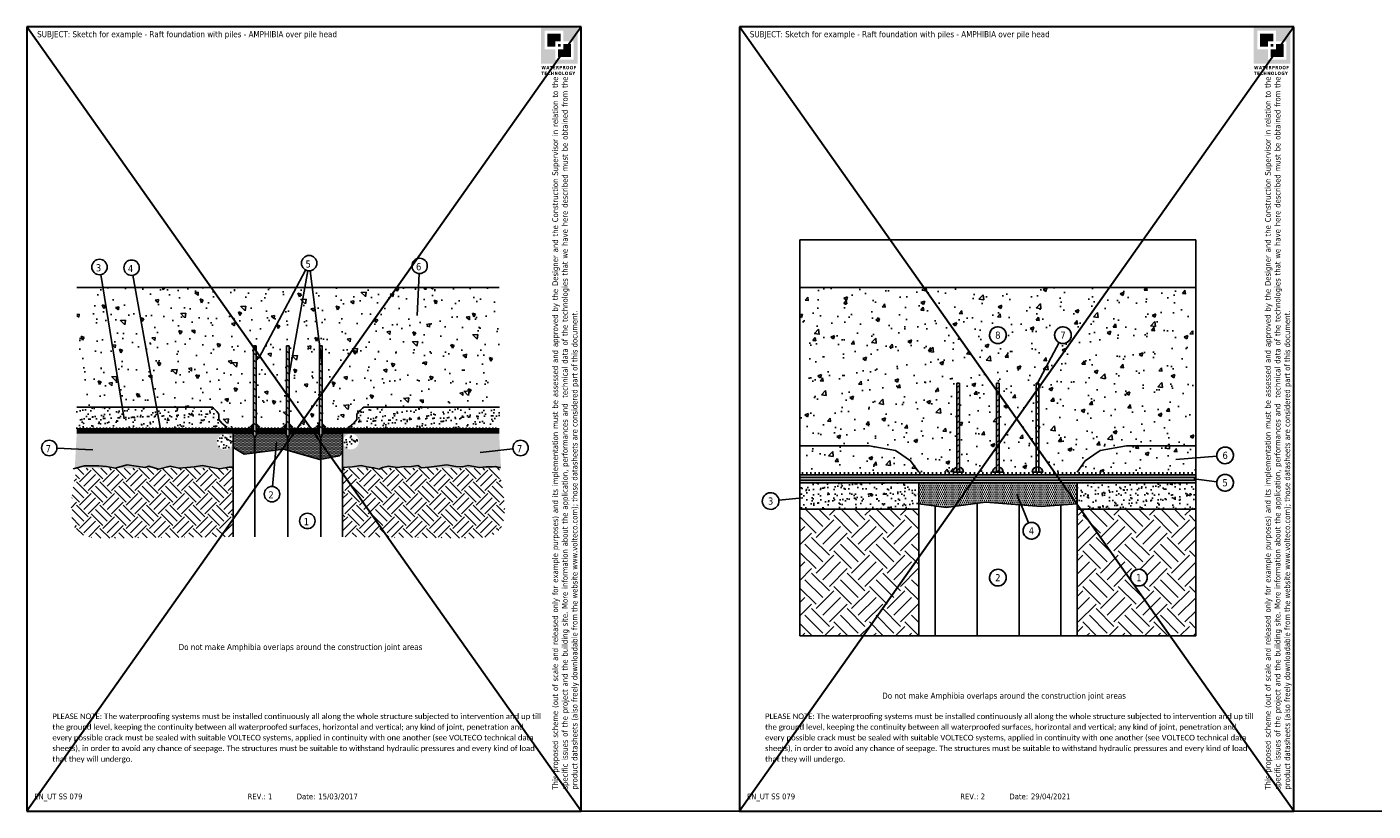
# Model space of a CAD drawing. Header units: millimetres. Extents: x 3248 to 3350, y 1508 to 1543.
# Tile 1 of 3: x 3248 to 3299, y 1508 to 1538. Entities that reach past the tile are written whole.
import ezdxf
from ezdxf.enums import TextEntityAlignment as Align

# ---------------------------------------------------------------- set-up
doc = ezdxf.new("R2010")
doc.units = ezdxf.units.MM
doc.linetypes.add('CONTINUA', pattern=[0])
doc.linetypes.add('TRATTEGGIATA2', pattern=[22, 16, -6])
for name, color, linetype in [('107', 7, 'CONTINUA'), ('146', 6, 'CONTINUA'), ('RISULTATO_HIDDEN_____3D_-_2D', 7, 'CONTINUA')]:
    doc.layers.add(name, color=color, linetype=linetype)
doc.layers.add('contorno', color=6, linetype='Continuous', plot=False)
doc.layers.add('nascosto', color=7, linetype='Continuous', plot=False)
doc.styles.add('tahoma', font='tahoma.ttf', dxfattribs={"height": 0.3})
pattern_1 = [(82.5, (-56637.3026, 10009.0749), (-0.2814026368, 0.2635854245), [0, -0.304, 0, -0.34, 0, -0.325]), (52.5, (-56637.3026, 10009.0749), (-0.148827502, 0.649395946), [0, -0.164, 0, -0.274, 0, -0.105]), (12.5, (-56637.47654, 10008.90096), (0.4396058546, 0.4412064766), [0, -0.1, 0, -0.36, 0, -0.47]), (2.5, (-56637.47654, 10008.90096), (0.3010084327, 0.54925257), [0, -0.05, 0, -0.236, 0, -0.27])]
pattern_2 = [(37.5, (-56637.3026, 10009.0749), (-0.0094490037, 0.28902356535), [0, -0.228, 0, -0.255, 0, -0.24375]), (7.5, (-56637.3026, 10009.0749), (0.2654665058, 0.4233219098), [0, -0.123, 0, -0.2055, 0, -0.07875]), (327.5, (-56637.4871, 10009.0749), (0.4671212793, 0.000848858), [0, -0.075, 0, -0.27, 0, -0.3525]), (317.5, (-56637.4871, 10009.0749), (0.4509189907, 0.1316513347), [0, -0.0375, 0, -0.177, 0, -0.2025])]
pattern_3 = [(135, (3105.94774, 1567.36087), (-0.13258252, -0.13258252), [])]

# ---------------------------------------------------------------- blocks, each defined once
blk = doc.blocks.new('BLOCK_140')
at = {"layer": '107', "color": 7}
blk.add_point((145378, -44343), dxfattribs=at)
blk = doc.blocks.new('BLOCK_141')
at = {"layer": '107', "color": 7}
blk.add_point((144956, -43984), dxfattribs=at)
blk = doc.blocks.new('BLOCK_82')
at = {"layer": '107', "color": 7}
blk.add_point((150768, -42095), dxfattribs=at)

msp = doc.modelspace()

# ---------------------------------------------------------------- hatches: boundary and pattern name
h = msp.add_hatch(color=252)
h.dxf.hatch_style = 1
h.paths.add_polyline_path([(3268.824, 1537.818), (3267.436, 1537.818), (3267.436, 1536.429), (3268.824, 1536.429)])
h.paths.add_polyline_path([(3267.581, 1536.969), (3267.581, 1537.671), (3268.283, 1537.671), (3268.283, 1537.278), (3268.679, 1537.278), (3268.679, 1536.576), (3267.977, 1536.576), (3267.977, 1536.969)], flags=16)
h.paths.add_polyline_path([(3267.684, 1537.073), (3267.684, 1537.568), (3268.18, 1537.568), (3268.18, 1537.278), (3267.977, 1537.278), (3267.977, 1537.073)], flags=0)
h.paths.add_polyline_path([(3268.081, 1536.969), (3268.283, 1536.969), (3268.283, 1537.175), (3268.576, 1537.175), (3268.576, 1536.68), (3268.081, 1536.68)], flags=0)
h.paths.add_polyline_path([(3268.081, 1537.073), (3268.081, 1537.175), (3268.18, 1537.175), (3268.18, 1537.073)], flags=0)
h.paths.add_polyline_path([(3268.18, 1537.568), (3267.684, 1537.568), (3267.684, 1537.073), (3267.977, 1537.073), (3267.977, 1537.278), (3268.18, 1537.278)], flags=0)
h.paths.add_polyline_path([(3268.18, 1537.175), (3268.081, 1537.175), (3268.081, 1537.073), (3268.18, 1537.073)], flags=0)
h.paths.add_polyline_path([(3268.576, 1537.175), (3268.283, 1537.175), (3268.283, 1536.969), (3268.081, 1536.969), (3268.081, 1536.68), (3268.576, 1536.68)], flags=0)
h = msp.add_hatch(color=252)
h.dxf.hatch_style = 1
h.paths.add_polyline_path([(3295.824, 1537.818), (3294.436, 1537.818), (3294.436, 1536.429), (3295.824, 1536.429)])
h.paths.add_polyline_path([(3294.581, 1536.969), (3294.581, 1537.671), (3295.283, 1537.671), (3295.283, 1537.278), (3295.679, 1537.278), (3295.679, 1536.576), (3294.977, 1536.576), (3294.977, 1536.969)], flags=16)
h.paths.add_polyline_path([(3294.684, 1537.073), (3294.684, 1537.568), (3295.18, 1537.568), (3295.18, 1537.278), (3294.977, 1537.278), (3294.977, 1537.073)], flags=0)
h.paths.add_polyline_path([(3295.081, 1536.969), (3295.283, 1536.969), (3295.283, 1537.175), (3295.576, 1537.175), (3295.576, 1536.68), (3295.081, 1536.68)], flags=0)
h.paths.add_polyline_path([(3295.081, 1537.073), (3295.081, 1537.175), (3295.18, 1537.175), (3295.18, 1537.073)], flags=0)
h.paths.add_polyline_path([(3295.18, 1537.568), (3294.684, 1537.568), (3294.684, 1537.073), (3294.977, 1537.073), (3294.977, 1537.278), (3295.18, 1537.278)], flags=0)
h.paths.add_polyline_path([(3295.18, 1537.175), (3295.081, 1537.175), (3295.081, 1537.073), (3295.18, 1537.073)], flags=0)
h.paths.add_polyline_path([(3295.576, 1537.175), (3295.283, 1537.175), (3295.283, 1536.969), (3295.081, 1536.969), (3295.081, 1536.68), (3295.576, 1536.68)], flags=0)
h = msp.add_hatch(color=252)
h.dxf.hatch_style = 1
h.paths.add_polyline_path([(3268.18, 1537.568), (3267.684, 1537.568), (3267.684, 1537.073), (3267.977, 1537.073), (3267.977, 1537.278), (3268.18, 1537.278)])
h = msp.add_hatch(color=252)
h.dxf.hatch_style = 1
h.paths.add_polyline_path([(3268.18, 1537.175), (3268.081, 1537.175), (3268.081, 1537.073), (3268.18, 1537.073)])
h = msp.add_hatch(color=252)
h.dxf.hatch_style = 1
h.paths.add_polyline_path([(3268.576, 1537.175), (3268.283, 1537.175), (3268.283, 1536.969), (3268.081, 1536.969), (3268.081, 1536.68), (3268.576, 1536.68)])
h = msp.add_hatch(color=252)
h.dxf.hatch_style = 1
h.paths.add_polyline_path([(3295.18, 1537.568), (3294.684, 1537.568), (3294.684, 1537.073), (3294.977, 1537.073), (3294.977, 1537.278), (3295.18, 1537.278)])
h = msp.add_hatch(color=252)
h.dxf.hatch_style = 1
h.paths.add_polyline_path([(3295.18, 1537.175), (3295.081, 1537.175), (3295.081, 1537.073), (3295.18, 1537.073)])
h = msp.add_hatch(color=252)
h.dxf.hatch_style = 1
h.paths.add_polyline_path([(3295.576, 1537.175), (3295.283, 1537.175), (3295.283, 1536.969), (3295.081, 1536.969), (3295.081, 1536.68), (3295.576, 1536.68)])
at = {"linetype": 'CONTINUA'}
h = msp.add_hatch(dxfattribs=at)
h.set_pattern_fill('AR-CONC', color=256, scale=0.2, angle=90)
h.set_pattern_definition([(140, (-56750.641, 9968.3165), (0.12550427, 1.434520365), [0.15, -1.65]), (85, (-56750.641, 9968.3165), (-1.504384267, -0.277502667), [0.12, -1.32]), (190.4514445, (-56750.6305, 9968.436), (-1.378879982, 1.157017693), [0.127480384, -1.402284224]), (136.1842, (-56751.041, 9968.3165), (0.33103856, 2.13448266), [0.225, -2.475]), (186.6356355, (-56751.0134, 9968.4944), (-1.9482372, 1.86932389), [0.191220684, -2.10342752]), (81.184164, (-56751.041, 9968.3165), (-1.9482372, 1.86932389), [0.18, -1.98]), (111, (-56750.941, 9968.5165), (0.805237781, 1.193814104), [0.15, -1.65]), (56, (-56750.941, 9968.5165), (-1.45030009, 0.486630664), [0.12, -1.32]), (161.4514447, (-56750.8739, 9968.616), (-0.645062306, 1.680444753), [0.12748038, -1.402284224]), (127.5, (-56750.64097, 9968.3165), (-0.6657877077, 0.0243197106), [0, -1.304, 0, -1.34, 0, -1.325]), (97.5, (-56750.641, 9968.3165), (-0.788823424, 0.526139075), [0, -0.764, 0, -1.274, 0, -0.505]), (57.5, (-56750.64097, 9967.8705), (0.0451097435, 1.0676448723), [0, -0.5, 0, -1.56, 0, -2.07]), (47.5, (-56750.641, 9967.6705), (-0.200209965, 1.166372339), [0, -0.65, 0, -1.036, 0, -1.47])])
h.paths.add_polyline_path([(3256.551, 1525.742), (3256.651, 1525.742), (3256.651, 1522.795), (3256.801, 1522.645), (3257.651, 1522.645), (3257.801, 1522.795), (3257.801, 1525.742), (3257.901, 1525.742), (3257.901, 1524.656), (3258.49, 1527.945), (3252.063, 1527.945), (3252.879, 1523.414), (3254.978, 1523.414), (3255.027, 1523.377), (3255.162, 1523.258), (3255.235, 1523.149), (3255.239, 1522.951), (3255.349, 1522.809), (3255.555, 1522.645), (3256.401, 1522.645), (3256.551, 1522.795)])
h.paths.add_polyline_path([(3250.839, 1527.945), (3249.851, 1527.945), (3249.851, 1523.414), (3251.577, 1523.414)])
h.paths.add_polyline_path([(3252.063, 1527.945), (3250.839, 1527.945), (3251.577, 1523.414), (3252.879, 1523.414)])
h.paths.add_polyline_path([(3259.051, 1525.742), (3259.056, 1525.742), (3258.774, 1527.945), (3258.49, 1527.945), (3257.901, 1524.656), (3257.901, 1522.795), (3258.051, 1522.645), (3258.901, 1522.645), (3259.051, 1522.795)])
h.paths.add_polyline_path([(3265.851, 1527.945), (3259.055, 1527.945), (3258.774, 1527.945), (3259.056, 1525.742), (3259.151, 1525.742), (3259.151, 1522.795), (3259.301, 1522.645), (3260.135, 1522.645), (3260.172, 1522.665), (3260.353, 1522.809), (3260.463, 1522.951), (3260.467, 1523.149), (3260.54, 1523.258), (3260.675, 1523.377), (3260.724, 1523.414), (3265.851, 1523.414)])
h = msp.add_hatch()
h.set_pattern_fill('AR-CONC', color=256, scale=0.008)
h.set_pattern_definition([(50, (-1092.7756, -1048.1348), (1.45747735, -0.12751268), [0.1524, -1.6764]), (355, (-1092.7756, -1048.1348), (-0.28194737, 1.52845476), [0.12192, -1.34112467]), (100.451445, (-1092.6542, -1048.1454), (1.17552998, 1.400942), [0.12952007, -1.42472196]), (46.1842, (-1092.7756, -1047.7284), (2.1686323, -0.3363386), [0.2286, -2.5146]), (96.635558, (-1092.595, -1047.7564), (1.8992331, 1.979409), [0.1942802, -2.1370849]), (351.18415, (-1092.7756, -1047.7284), (1.8992331, 1.979409), [0.1828797, -2.0116779]), (21, (-1092.5724, -1047.83), (1.21291513, -0.81812159), [0.1524, -1.6764]), (326, (-1092.5724, -1047.83), (0.49441623, 1.47350373), [0.12192, -1.34112]), (71.451445, (-1092.4714, -1047.8982), (1.70733135, 0.65538215), [0.12952007, -1.4247195]), (37.5, (-1092.77564, -1048.1348), (0.024708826, 0.67644031), [0, -1.324864, 0, -1.36144, 0, -1.3462]), (7.5, (-1092.77564, -1048.1348), (0.5345573, 0.8014446), [0, -0.776224, 0, -1.294384, 0, -0.51308]), (327.5, (-1093.2288, -1048.1348), (1.08472476, -0.04582995), [0, -0.508, 0, -1.58496, 0, -2.10312]), (317.5, (-1093.432, -1048.1348), (1.18503345, 0.20341193), [0, -0.6604, 0, -1.052576, 0, -1.49352])])
h.paths.add_polyline_path([(3281.115, 1521.612), (3280.868, 1521.78), (3279.873, 1521.953), (3277.248, 1521.953), (3277.248, 1520.953), (3281.748, 1520.953), (3281.442, 1521.379)], flags=17)
h.paths.add_polyline_path([(3292.248, 1521.953), (3289.623, 1521.953), (3288.628, 1521.78), (3288.381, 1521.612), (3288.054, 1521.379), (3287.748, 1520.953), (3292.248, 1520.953)], flags=17)
h.paths.add_polyline_path([(3292.248, 1527.953), (3277.248, 1527.953), (3277.248, 1521.953), (3279.873, 1521.953), (3280.868, 1521.78), (3281.115, 1521.612), (3281.442, 1521.379), (3281.748, 1520.953), (3283.048, 1520.953, -0.341999), (3283.198, 1521.146), (3283.198, 1524.324), (3283.298, 1524.324), (3283.298, 1521.146, -0.341999), (3283.448, 1520.953), (3284.548, 1520.953, -0.341999), (3284.698, 1521.146), (3284.698, 1524.324), (3284.798, 1524.324), (3284.798, 1521.146, -0.341999), (3284.948, 1520.953), (3286.048, 1520.953, -0.341999), (3286.198, 1521.146), (3286.198, 1524.324), (3286.248, 1524.324), (3287.065, 1525.863, -0.277474), (3286.898, 1526.143, -1.927188), (3287.32, 1525.845, -0.211032), (3287.065, 1525.863), (3286.248, 1524.324), (3286.298, 1524.324), (3286.298, 1521.146, -0.341999), (3286.448, 1520.953), (3287.748, 1520.953), (3288.054, 1521.379), (3288.381, 1521.612), (3288.628, 1521.78), (3289.623, 1521.953), (3292.248, 1521.953)])
h.paths.add_polyline_path([(3284.432, 1526.143, -1.927188), (3284.855, 1525.845, -0.518891)], flags=16)
h.paths.add_polyline_path([(3284.576, 1525.931), (3284.92, 1525.931), (3284.92, 1526.354), (3284.576, 1526.354)], flags=8)
at = {"linetype": 'Continuous'}
h = msp.add_hatch(dxfattribs=at)
h.set_pattern_fill('LINE', color=256, scale=1.5, angle=135, style=0)
h.set_pattern_definition(pattern_3)
edge = h.paths.add_edge_path()
edge.add_line((3256.651, 1522.315), (3256.651, 1525.742))
edge.add_line((3256.551, 1525.742), (3256.651, 1525.742))
edge.add_line((3256.551, 1522.315), (3256.551, 1525.742))
edge.add_line((3256.551, 1522.445), (3256.651, 1522.445))
h = msp.add_hatch(dxfattribs=at)
h.set_pattern_fill('LINE', color=256, scale=1.5, angle=135, style=0)
h.set_pattern_definition(pattern_3)
edge = h.paths.add_edge_path()
edge.add_line((3257.801, 1522.315), (3257.801, 1525.742))
edge.add_line((3257.801, 1525.742), (3257.901, 1525.742))
edge.add_line((3257.901, 1522.315), (3257.901, 1525.742))
edge.add_line((3257.801, 1522.445), (3257.901, 1522.445))
h = msp.add_hatch(dxfattribs=at)
h.set_pattern_fill('LINE', color=256, scale=1.5, angle=135, style=0)
h.set_pattern_definition(pattern_3)
edge = h.paths.add_edge_path()
edge.add_line((3259.051, 1522.315), (3259.051, 1525.742))
edge.add_line((3259.051, 1525.742), (3259.151, 1525.742))
edge.add_line((3259.151, 1522.315), (3259.151, 1525.742))
edge.add_line((3259.051, 1522.445), (3259.151, 1522.445))
h = msp.add_hatch()
h.set_pattern_fill('ANSI31', color=256, scale=0.05)
h.set_pattern_definition([(45, (-1092.77564, -1048.13482), (-0.1122532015, 0.1122532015), [])])
h.paths.add_polyline_path([(3283.298, 1524.324), (3283.198, 1524.324), (3283.198, 1520.953), (3283.298, 1520.953)])
h.paths.add_polyline_path([(3284.798, 1524.324), (3284.698, 1524.324), (3284.698, 1520.953), (3284.798, 1520.953)])
h.paths.add_polyline_path([(3286.298, 1524.324), (3286.198, 1524.324), (3286.198, 1520.953), (3286.298, 1520.953)])
at = {"linetype": 'CONTINUA'}
h = msp.add_hatch(dxfattribs=at)
h.set_pattern_fill('AR-SAND', color=256, scale=0.2, angle=45, style=0)
h.set_pattern_definition(pattern_1)
h.paths.add_polyline_path([(3255.53, 1522.665), (3255.349, 1522.809), (3255.279, 1522.899), (3255.355, 1522.645), (3255.64, 1522.645), (3255.567, 1522.645)])
h.paths.add_polyline_path([(3255.279, 1522.899), (3255.239, 1522.951), (3255.236, 1523.081), (3255.212, 1523.183), (3255.162, 1523.258), (3255.027, 1523.377), (3254.978, 1523.414), (3252.879, 1523.414), (3253.03, 1522.645), (3255.355, 1522.645)])
h.paths.add_polyline_path([(3252.879, 1523.414), (3249.851, 1523.414), (3249.851, 1522.645), (3253.03, 1522.645)])
h = msp.add_hatch(dxfattribs=at)
h.set_pattern_fill('AR-SAND', color=256, scale=0.2, angle=45, style=0)
h.set_pattern_definition(pattern_1)
h.paths.add_polyline_path([(3260.976, 1523.414), (3260.724, 1523.414), (3260.675, 1523.377), (3260.54, 1523.258), (3260.467, 1523.149), (3260.463, 1522.951), (3260.353, 1522.809), (3260.172, 1522.665), (3260.082, 1522.645), (3260.135, 1522.645), (3260.499, 1522.645)])
h.paths.add_polyline_path([(3265.851, 1522.645), (3265.866, 1523.414), (3260.976, 1523.414), (3260.499, 1522.645)])
h = msp.add_hatch(dxfattribs=at)
h.set_pattern_fill('AR-SAND', color=256, scale=0.15, style=0)
h.set_pattern_definition(pattern_2)
h.paths.add_polyline_path([(3255.398, 1522.394), (3255.386, 1522.445), (3249.851, 1522.445), (3249.775, 1521.107), (3249.992, 1521.172), (3250.14, 1521.128), (3250.296, 1521.131), (3250.383, 1521.105), (3250.484, 1521.125), (3250.605, 1521.125), (3250.668, 1521.103), (3250.74, 1521.103), (3250.819, 1521.103), (3250.978, 1521.124), (3251.138, 1521.111), (3251.306, 1521.083), (3251.404, 1521.124), (3251.533, 1521.099), (3251.625, 1521.107), (3251.703, 1521.12), (3251.788, 1521.099), (3251.87, 1521.093), (3251.942, 1521.116), (3252.047, 1521.116), (3252.143, 1521.079), (3252.202, 1521.099), (3252.286, 1521.128), (3252.411, 1521.101), (3252.526, 1521.116), (3252.61, 1521.113), (3252.741, 1521.13), (3252.837, 1521.113), (3252.939, 1521.101), (3252.999, 1521.085), (3253.093, 1521.116), (3253.224, 1521.114), (3253.3, 1521.101), (3253.394, 1521.13), (3253.443, 1521.13), (3253.562, 1521.107), (3253.636, 1521.103), (3253.701, 1521.13), (3253.736, 1521.126), (3253.804, 1521.101), (3253.871, 1521.101), (3253.908, 1521.114), (3253.99, 1521.118), (3254.037, 1521.103), (3254.101, 1521.099), (3254.157, 1521.087), (3254.217, 1521.126), (3254.285, 1521.105), (3254.35, 1521.103), (3254.377, 1521.13), (3254.453, 1521.126), (3254.524, 1521.114), (3254.578, 1521.103), (3254.651, 1521.11), (3254.721, 1521.109), (3254.837, 1521.124), (3254.874, 1521.112), (3254.929, 1521.101), (3254.977, 1521.101), (3255.032, 1521.118), (3255.077, 1521.118), (3255.132, 1521.099), (3255.204, 1521.093), (3255.28, 1521.112), (3255.351, 1521.121), (3255.445, 1521.108), (3255.476, 1521.104), (3255.545, 1521.108), (3255.604, 1521.104), (3255.64, 1521.118), (3255.698, 1521.094), (3255.752, 1521.099), (3255.777, 1521.099), (3255.777, 1522.445), (3255.386, 1522.445), (3255.398, 1522.394, -0.483489), (3255.766, 1522.102, -1), (3255.166, 1522.102, -0.348173)])
h.paths.add_polyline_path([(3265.851, 1522.445), (3260.425, 1522.445), (3260.384, 1522.373, -0.269655), (3260.536, 1522.113, -1), (3259.936, 1522.113, -0.575231), (3260.384, 1522.373), (3260.425, 1522.445), (3259.925, 1522.445), (3259.925, 1521.107), (3260.142, 1521.172), (3260.289, 1521.128), (3260.446, 1521.131), (3260.533, 1521.105), (3260.634, 1521.125), (3260.755, 1521.125), (3260.818, 1521.103), (3260.89, 1521.103), (3260.969, 1521.103), (3261.128, 1521.124), (3261.288, 1521.111), (3261.456, 1521.083), (3261.554, 1521.124), (3261.683, 1521.099), (3261.775, 1521.107), (3261.853, 1521.12), (3261.938, 1521.099), (3262.02, 1521.093), (3262.092, 1521.116), (3262.197, 1521.116), (3262.293, 1521.079), (3262.352, 1521.099), (3262.436, 1521.128), (3262.561, 1521.101), (3262.676, 1521.116), (3262.76, 1521.113), (3262.891, 1521.13), (3262.987, 1521.113), (3263.089, 1521.101), (3263.149, 1521.085), (3263.243, 1521.116), (3263.374, 1521.114), (3263.45, 1521.101), (3263.544, 1521.13), (3263.592, 1521.13), (3263.712, 1521.107), (3263.786, 1521.103), (3263.851, 1521.13), (3263.886, 1521.126), (3263.954, 1521.101), (3264.021, 1521.101), (3264.058, 1521.114), (3264.14, 1521.118), (3264.187, 1521.103), (3264.251, 1521.099), (3264.306, 1521.087), (3264.367, 1521.126), (3264.435, 1521.105), (3264.5, 1521.103), (3264.527, 1521.13), (3264.603, 1521.126), (3264.674, 1521.114), (3264.728, 1521.103), (3264.801, 1521.11), (3264.871, 1521.109), (3264.987, 1521.124), (3265.024, 1521.112), (3265.079, 1521.101), (3265.127, 1521.101), (3265.182, 1521.118), (3265.227, 1521.118), (3265.282, 1521.099), (3265.354, 1521.093), (3265.43, 1521.112), (3265.501, 1521.121), (3265.595, 1521.108), (3265.626, 1521.104), (3265.694, 1521.108), (3265.754, 1521.104), (3265.79, 1521.118), (3265.848, 1521.094), (3265.902, 1521.099), (3265.927, 1521.099)])
h = msp.add_hatch(dxfattribs=at)
h.set_pattern_fill('LINE', color=256, angle=90)
h.set_pattern_definition([(90, (-56750.64097, 9968.31651), (-0.125, 8e-18), [])])
h.paths.add_polyline_path([(3253.017, 1522.645), (3249.851, 1522.645), (3249.851, 1522.595), (3253.026, 1522.595)])
h.paths.add_polyline_path([(3256.551, 1522.645), (3253.017, 1522.645), (3253.026, 1522.595), (3256.551, 1522.595)])
h.paths.add_polyline_path([(3257.801, 1522.645), (3256.651, 1522.645), (3256.651, 1522.595), (3257.801, 1522.595)])
h.paths.add_polyline_path([(3265.851, 1522.645), (3259.151, 1522.645), (3259.151, 1522.595), (3265.851, 1522.595)])
h.paths.add_polyline_path([(3259.051, 1522.645), (3257.901, 1522.645), (3257.901, 1522.595), (3259.051, 1522.595)])
h = msp.add_hatch(color=4, dxfattribs=at)
h.dxf.hatch_style = 1
h.paths.add_polyline_path([(3253.026, 1522.595), (3249.851, 1522.595), (3249.851, 1522.545), (3253.035, 1522.545)])
h = msp.add_hatch(color=4, dxfattribs=at)
h.dxf.hatch_style = 1
h.paths.add_polyline_path([(3256.551, 1522.575), (3256.551, 1522.595), (3253.026, 1522.595), (3253.035, 1522.545), (3256.551, 1522.545)])
h.paths.add_polyline_path([(3256.551, 1522.495), (3249.851, 1522.495), (3249.851, 1522.445), (3256.277, 1522.445), (3256.551, 1522.445)])
h.paths.add_polyline_path([(3257.801, 1522.595), (3256.651, 1522.595), (3256.651, 1522.575), (3256.651, 1522.545), (3257.801, 1522.545)])
h.paths.add_polyline_path([(3257.801, 1522.495), (3256.651, 1522.495), (3256.651, 1522.445), (3257.801, 1522.445)])
h.paths.add_polyline_path([(3259.051, 1522.495), (3257.901, 1522.495), (3257.901, 1522.445), (3258.925, 1522.445), (3259.051, 1522.445)])
h.paths.add_polyline_path([(3259.051, 1522.575), (3259.051, 1522.595), (3257.901, 1522.595), (3257.901, 1522.545), (3259.051, 1522.545)])
h.paths.add_polyline_path([(3265.851, 1522.595), (3259.151, 1522.595), (3259.151, 1522.545), (3265.851, 1522.545)])
h.paths.add_polyline_path([(3265.851, 1522.495), (3259.151, 1522.495), (3259.151, 1522.445), (3259.925, 1522.445), (3265.851, 1522.445)])
h = msp.add_hatch(dxfattribs=at)
h.set_pattern_fill('AR-SAND', color=256, scale=0.15, style=0)
h.set_pattern_definition(pattern_2)
h.paths.add_polyline_path([(3255.166, 1522.102, 1), (3255.766, 1522.102, 1)])
h = msp.add_hatch(color=253, dxfattribs=at)
h.dxf.hatch_style = 1
h.paths.add_polyline_path([(3256.601, 1522.315), (3256.551, 1522.315), (3256.551, 1522.445), (3255.777, 1522.445), (3255.777, 1521.885), (3256.19, 1521.635), (3256.601, 1521.686)])
h.paths.add_polyline_path([(3257.851, 1522.315), (3257.801, 1522.315), (3257.801, 1522.445), (3256.651, 1522.445), (3256.651, 1522.315), (3256.601, 1522.315), (3256.601, 1521.686), (3257.684, 1521.82), (3257.851, 1521.774)])
h.paths.add_polyline_path([(3259.101, 1522.315), (3259.051, 1522.315), (3259.051, 1522.445), (3258.925, 1522.445), (3257.901, 1522.445), (3257.901, 1522.315), (3257.851, 1522.315), (3257.851, 1521.774), (3259.061, 1521.439), (3259.101, 1521.446)])
h.paths.add_polyline_path([(3259.925, 1522.445), (3259.151, 1522.445), (3259.151, 1522.315), (3259.101, 1522.315), (3259.101, 1521.446), (3259.811, 1521.574), (3259.925, 1521.693)])
h = msp.add_hatch(dxfattribs=at)
h.set_pattern_fill('DOTS', color=256, scale=0.8, style=0)
h.set_pattern_definition([(0, (-56637.302594, 10009.07491), (0.025, 0.05), [0, -0.05])])
h.paths.add_polyline_path([(3256.601, 1522.315), (3256.551, 1522.315), (3256.551, 1522.445), (3256.277, 1522.445), (3255.777, 1522.445), (3255.777, 1521.885), (3256.19, 1521.635), (3256.601, 1521.686)])
h.paths.add_polyline_path([(3257.851, 1522.315), (3257.801, 1522.315), (3257.801, 1522.445), (3256.651, 1522.445), (3256.651, 1522.315), (3256.601, 1522.315), (3256.601, 1521.686), (3257.684, 1521.82), (3257.851, 1521.774)])
h.paths.add_polyline_path([(3259.101, 1522.315), (3259.051, 1522.315), (3259.051, 1522.445), (3258.925, 1522.445), (3257.901, 1522.445), (3257.901, 1522.315), (3257.851, 1522.315), (3257.851, 1522.136), (3257.851, 1522.136), (3257.851, 1521.774), (3259.061, 1521.439), (3259.101, 1521.446)])
h.paths.add_polyline_path([(3259.925, 1522.445), (3259.151, 1522.445), (3259.151, 1522.315), (3259.101, 1522.315), (3259.101, 1521.446), (3259.811, 1521.574), (3259.925, 1521.693)])
at = {"linetype": 'Continuous'}
h = msp.add_hatch(color=133, dxfattribs=at)
h.paths.add_polyline_path([(3256.401, 1522.645), (3256.551, 1522.795), (3256.551, 1522.645)])
h.paths.add_polyline_path([(3256.651, 1522.645), (3256.651, 1522.795), (3256.801, 1522.645)])
h = msp.add_hatch(color=133, dxfattribs=at)
h.paths.add_polyline_path([(3257.651, 1522.645), (3257.801, 1522.795), (3257.801, 1522.645)])
h.paths.add_polyline_path([(3257.901, 1522.645), (3257.901, 1522.795), (3258.051, 1522.645)])
h = msp.add_hatch(color=133, dxfattribs=at)
h.paths.add_polyline_path([(3258.901, 1522.645), (3259.051, 1522.795), (3259.051, 1522.645)])
h.paths.add_polyline_path([(3259.151, 1522.645), (3259.151, 1522.795), (3259.301, 1522.645)])
at = {"linetype": 'CONTINUA'}
h = msp.add_hatch(dxfattribs=at)
h.set_pattern_fill('AR-SAND', color=256, scale=0.15, style=0)
h.set_pattern_definition(pattern_2)
h.paths.add_polyline_path([(3260.536, 1522.113, 1), (3259.936, 1522.113, 1)])
at = {"linetype": 'CONTINUA', "lineweight": 15}
h = msp.add_hatch(dxfattribs=at)
h.set_pattern_fill('EARTH', color=8, scale=2.5, angle=45, style=0)
h.set_pattern_definition([(45, (-56661.10123, 10006.4242), (6e-17, 0.8838834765), [0.625, -0.625]), (45, (-56661.26696, 10006.5899), (6e-17, 0.8838834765), [0.625, -0.625]), (45, (-56661.4327, 10006.75565), (6e-17, 0.8838834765), [0.625, -0.625]), (135, (-56661.4327, 10006.86614), (-0.8838834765, 1e-16), [0.625, -0.625]), (135, (-56661.26696, 10007.03187), (-0.8838834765, 1e-16), [0.625, -0.625]), (135, (-56661.10123, 10007.1976), (-0.8838834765, 1e-16), [0.625, -0.625])])
edge = h.paths.add_edge_path()
edge.add_spline(control_points=[(3249.851, 1521.106), (3249.643, 1520.031), (3249.334, 1518.429), (3252.538, 1518.472), (3254.35, 1518.491), (3255.777, 1518.506)], knot_values=[0, 0, 0, 0, 2.501308, 3.726962, 8.270742, 8.270742, 8.270742, 8.270742], degree=3, periodic=0)
edge.add_line((3255.777, 1518.506), (3255.777, 1521.106))
edge.add_line((3255.777, 1521.106), (3255.647, 1521.106))
edge.add_line((3255.647, 1521.106), (3249.851, 1521.106))
edge = h.paths.add_edge_path()
edge.add_line((3260.055, 1521.106), (3259.925, 1521.106))
edge.add_line((3259.925, 1521.106), (3259.925, 1518.506))
edge.add_spline(control_points=[(3259.925, 1518.506), (3261.352, 1518.491), (3263.164, 1518.472), (3266.368, 1518.429), (3266.059, 1520.031), (3265.851, 1521.106)], knot_values=[0, 0, 0, 0, 4.54378, 5.769434, 8.270742, 8.270742, 8.270742, 8.270742], degree=3, periodic=0)
edge.add_line((3265.851, 1521.106), (3260.055, 1521.106))
h = msp.add_hatch()
h.set_pattern_fill('LINE', color=256, scale=0.05, angle=90)
h.set_pattern_definition([(90, (-953.33937, -1045.44773), (-0.15875, 1e-17), [])])
h.paths.add_polyline_path([(3292.248, 1520.953), (3277.248, 1520.953), (3277.248, 1520.853), (3292.248, 1520.853)])
h = msp.add_hatch(color=4)
h.dxf.hatch_style = 1
h.paths.add_polyline_path([(3292.248, 1520.853), (3277.248, 1520.853), (3277.248, 1520.753), (3292.248, 1520.753)])
h.paths.add_polyline_path([(3292.248, 1520.653), (3277.248, 1520.653), (3277.248, 1520.553), (3292.248, 1520.553)])
at = {"true_color": 0xf8991e}
h = msp.add_hatch(color=30, dxfattribs=at)
h.dxf.hatch_style = 1
h.paths.add_polyline_path([(3283.198, 1521.146, 0.341999), (3283.048, 1520.953), (3283.198, 1520.953)])
h.paths.add_polyline_path([(3283.298, 1521.146), (3283.298, 1520.953), (3283.448, 1520.953, 0.341999)])
h.paths.add_polyline_path([(3284.698, 1521.146, 0.341999), (3284.548, 1520.953), (3284.698, 1520.953)])
h.paths.add_polyline_path([(3284.798, 1521.146), (3284.798, 1520.953), (3284.948, 1520.953, 0.341999)])
h.paths.add_polyline_path([(3286.198, 1521.146, 0.341999), (3286.048, 1520.953), (3286.198, 1520.953)])
h.paths.add_polyline_path([(3286.298, 1521.146), (3286.298, 1520.953), (3286.448, 1520.953, 0.341999)])
h = msp.add_hatch()
h.set_pattern_fill('AR-SAND', color=256, scale=0.008)
h.set_pattern_definition([(37.5, (-953.33937, -1045.44773), (-0.01280025, 0.39153059), [0, -0.308864, 0, -0.34544, 0, -0.3302]), (7.5, (-953.33937, -1045.44773), (0.359618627, 0.57346008), [0, -0.166624, 0, -0.278384, 0, -0.10668]), (327.5, (-953.5893, -1045.44773), (0.632793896, 0.001149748), [0, -0.1016, 0, -0.36576, 0, -0.47752]), (317.5, (-953.5893, -1045.44773), (0.61084516, 0.17834346), [0, -0.0508, 0, -0.239776, 0, -0.27432])])
h.paths.add_polyline_path([(3281.748, 1519.553), (3281.748, 1520.553), (3277.248, 1520.553), (3277.248, 1519.553)])
h.paths.add_polyline_path([(3287.748, 1520.553), (3287.748, 1519.553), (3292.248, 1519.553), (3292.248, 1520.553)])
h = msp.add_hatch(color=253)
h.dxf.hatch_style = 1
h.paths.add_polyline_path([(3287.748, 1520.553), (3281.748, 1520.553), (3281.748, 1519.753), (3282.795, 1519.62), (3284.275, 1519.824), (3286.383, 1519.649), (3287.748, 1519.753)])
h = msp.add_hatch()
h.set_pattern_fill('DOTS', color=256, scale=0.05)
h.set_pattern_definition([(0, (-1092.77564, -1048.13482), (0.0396875, 0.079375), [0, -0.079375])])
h.paths.add_polyline_path([(3287.748, 1520.553), (3281.748, 1520.553), (3281.748, 1519.753), (3282.795, 1519.62), (3284.275, 1519.824), (3286.383, 1519.649), (3287.748, 1519.753)])
h = msp.add_hatch()
h.set_pattern_fill('LINE', color=256, scale=0.5, angle=90)
h.set_pattern_definition([(90, (-1092.7756, -1048.1348), (-1.5875, 1e-16), [])])
h.paths.add_polyline_path([(3287.748, 1519.753), (3286.383, 1519.649), (3285.631, 1519.712), (3285.903, 1519.03, -0.530163), (3286.336, 1518.736, -0.31675), (3286.126, 1518.438, -0.518891), (3285.703, 1518.736, -0.307051), (3285.903, 1519.03), (3285.631, 1519.712), (3284.275, 1519.824), (3282.795, 1519.62), (3281.748, 1519.753), (3281.748, 1514.753), (3287.748, 1514.753)])
h.paths.add_polyline_path([(3284.855, 1516.661, -0.518891), (3284.432, 1516.959, -1.927188)], flags=16)
h.paths.add_polyline_path([(3284.578, 1516.752), (3284.918, 1516.752), (3284.918, 1517.166), (3284.578, 1517.166)], flags=8)
at = {"linetype": 'CONTINUA', "lineweight": 15}
h = msp.add_hatch(dxfattribs=at)
h.set_pattern_fill('EARTH', color=8, scale=0.15, angle=45, style=0)
h.set_pattern_definition([(45, (-1092.7756, -1048.1348), (0, 1.34703842), [0.9525, -0.9525]), (45, (-1093.0282, -1047.8822), (0, 1.34703842), [0.9525, -0.9525]), (45, (-1093.2808, -1047.6297), (0, 1.34703842), [0.9525, -0.9525]), (135, (-1093.2808, -1047.4613), (-1.34703842, 0), [0.9525, -0.9525]), (135, (-1093.0282, -1047.2087), (-1.34703842, 0), [0.9525, -0.9525]), (135, (-1092.7756, -1046.9562), (-1.34703842, 0), [0.9525, -0.9525])])
h.paths.add_polyline_path([(3292.248, 1519.553), (3287.748, 1519.553), (3287.748, 1514.753), (3292.248, 1514.753)])
h.paths.add_polyline_path([(3290.195, 1516.661, -0.518891), (3289.772, 1516.959, -1.927188)], flags=16)
h.paths.add_polyline_path([(3281.748, 1519.553), (3277.248, 1519.553), (3277.248, 1514.753), (3281.748, 1514.753)])
h.paths.add_polyline_path([(3289.92, 1516.756), (3290.258, 1516.756), (3290.258, 1517.162), (3289.92, 1517.162)], flags=8)

# ---------------------------------------------------------------- linework, layer by layer
at = {"linetype": 'CONTINUA'}
for p, q in [((3256.748, 1525.278), (3258.518, 1528.611)), ((3258.604, 1528.581), (3257.901, 1524.656)), ((3258.692, 1528.579), (3259.151, 1524.997)), ((3262.744, 1526.885), (3262.826, 1528.476)), ((3250.759, 1528.437), (3251.648, 1522.98)), ((3251.979, 1528.411), (3253.041, 1522.51)), ((3249.1, 1521.858), (3250.463, 1521.796)), ((3256.551, 1522.315), (3256.651, 1522.315)), ((3257.272, 1520.412), (3257.413, 1522.094)), ((3257.801, 1522.315), (3257.901, 1522.315)), ((3259.051, 1522.315), (3259.151, 1522.315)), ((3266.375, 1521.84), (3265.131, 1521.704))]:
    msp.add_line(p, q, dxfattribs=at)
for p, q in [((3277.248, 1527.953), (3292.248, 1527.953)), ((3287.065, 1525.863), (3286.248, 1524.324)), ((3283.198, 1520.953), (3283.198, 1524.324)), ((3283.198, 1524.324), (3283.298, 1524.324)), ((3283.298, 1520.953), (3283.298, 1524.324)), ((3284.698, 1520.953), (3284.698, 1524.324)), ((3284.698, 1524.324), (3284.798, 1524.324)), ((3284.798, 1520.953), (3284.798, 1524.324)), ((3286.198, 1520.953), (3286.198, 1524.324)), ((3286.198, 1524.324), (3286.298, 1524.324)), ((3286.298, 1520.953), (3286.298, 1524.324)), ((3293.043, 1521.564), (3291.494, 1521.434)), ((3277.248, 1520.853), (3292.248, 1520.853)), ((3283.448, 1520.953), (3283.048, 1520.953)), ((3284.948, 1520.953), (3284.548, 1520.953)), ((3286.448, 1520.953), (3286.048, 1520.953)), ((3277.248, 1520.753), (3292.248, 1520.753)), ((3277.248, 1520.653), (3292.248, 1520.653)), ((3277.248, 1520.553), (3292.248, 1520.553)), ((3281.748, 1520.553), (3281.748, 1514.753)), ((3287.748, 1520.553), (3287.748, 1514.753)), ((3293.044, 1520.592), (3292.175, 1520.699)), ((3276.453, 1519.89), (3277.357, 1519.976)), ((3285.903, 1519.03), (3285.465, 1520.128)), ((3277.248, 1519.553), (3281.748, 1519.553)), ((3287.748, 1519.553), (3292.248, 1519.553)), ((3274.963, 1508.118), (3268.963, 1508.118)), ((3295.963, 1508.118), (3301.963, 1508.118))]:
    msp.add_line(p, q)
at = {"linetype": 'Continuous'}
for p, q in [((3256.551, 1522.315), (3256.551, 1525.742)), ((3256.551, 1525.742), (3256.651, 1525.742)), ((3256.651, 1522.315), (3256.651, 1525.742)), ((3257.801, 1522.315), (3257.801, 1525.742)), ((3257.801, 1525.742), (3257.901, 1525.742)), ((3257.901, 1522.315), (3257.901, 1525.742)), ((3259.051, 1522.315), (3259.051, 1525.742)), ((3259.051, 1525.742), (3259.151, 1525.742)), ((3259.151, 1522.315), (3259.151, 1525.742)), ((3256.401, 1522.645), (3256.551, 1522.795)), ((3256.551, 1522.575), (3256.551, 1522.725)), ((3256.551, 1522.445), (3256.551, 1522.575)), ((3256.801, 1522.645), (3256.651, 1522.795)), ((3256.651, 1522.575), (3256.651, 1522.725)), ((3256.651, 1522.575), (3256.651, 1522.445)), ((3257.651, 1522.645), (3257.801, 1522.795)), ((3258.051, 1522.645), (3257.901, 1522.795)), ((3258.901, 1522.645), (3259.051, 1522.795)), ((3259.051, 1522.445), (3259.051, 1522.575)), ((3259.301, 1522.645), (3259.151, 1522.795)), ((3259.151, 1522.575), (3259.151, 1522.445))]:
    msp.add_line(p, q, dxfattribs=at)
at = {"linetype": 'TRATTEGGIATA2'}
for p, q in [((3256.601, 1522.315), (3256.601, 1518.506)), ((3257.851, 1522.315), (3257.851, 1518.506)), ((3259.101, 1522.315), (3259.101, 1518.506))]:
    msp.add_line(p, q, dxfattribs=at)
at = {"linetype": 'CONTINUA'}
for points in [[(3255.555, 1522.645), (3255.349, 1522.809), (3255.239, 1522.951), (3255.235, 1523.149), (3255.162, 1523.258), (3255.027, 1523.377), (3254.978, 1523.414)], [(3260.135, 1522.645), (3260.172, 1522.665), (3260.353, 1522.809), (3260.463, 1522.951), (3260.467, 1523.149), (3260.54, 1523.258), (3260.675, 1523.377), (3260.724, 1523.414)], [(3249.72, 1521.076), (3250.147, 1521.19), (3250.687, 1521.19), (3250.983, 1521.167), (3251.307, 1521.104), (3251.762, 1521.229), (3252.439, 1521.127), (3252.586, 1521.178), (3252.945, 1521.07), (3253.385, 1521.178), (3253.731, 1521.104), (3254.3, 1521.155), (3254.618, 1521.201), (3255.261, 1521.081), (3255.608, 1521.138), (3255.777, 1521.138)], [(3259.925, 1521.126), (3260.29, 1521.156), (3260.621, 1521.206), (3260.84, 1521.153), (3261.095, 1521.122), (3261.314, 1521.072), (3261.437, 1521.137), (3261.662, 1521.184), (3261.832, 1521.16), (3261.999, 1521.127), (3262.253, 1521.163), (3262.453, 1521.157), (3262.772, 1521.209), (3262.907, 1521.119), (3263.193, 1521.148), (3263.593, 1521.194), (3263.856, 1521.23), (3264.217, 1521.163), (3264.456, 1521.154), (3264.676, 1521.212), (3265.106, 1521.13), (3265.366, 1521.151), (3265.584, 1521.151), (3265.717, 1521.166), (3265.841, 1521.136), (3265.911, 1521.133)]]:
    msp.add_lwpolyline(points, dxfattribs=at)
for points in [[(3281.748, 1520.953), (3281.442, 1521.379), (3281.115, 1521.612), (3280.868, 1521.78), (3279.873, 1521.953), (3277.248, 1521.953)], [(3287.748, 1520.953), (3288.054, 1521.379), (3288.381, 1521.612), (3288.628, 1521.78), (3289.623, 1521.953), (3292.248, 1521.953)], [(3281.748, 1519.753), (3282.795, 1519.62), (3284.275, 1519.824), (3286.383, 1519.649), (3287.748, 1519.753)]]:
    msp.add_lwpolyline(points)
for centre in [(3250.712, 1528.725), (3251.928, 1528.698), (3258.655, 1528.869), (3262.841, 1528.767), (3248.809, 1521.871), (3266.665, 1521.871), (3257.247, 1520.121), (3258.588, 1519.108)]:
    msp.add_circle(centre, 0.292, dxfattribs=at)
for centre in [(3284.748, 1526.143), (3287.214, 1526.143), (3293.358, 1521.591), (3293.358, 1520.553), (3286.02, 1518.736), (3284.748, 1516.959), (3290.089, 1516.959)]:
    msp.add_circle(centre, 0.316)
for centre, start, end in [((3283.248, 1520.953), 104.4775, 180), ((3283.248, 1520.953), 0, 75.5225), ((3284.748, 1520.953), 104.4775, 180), ((3284.748, 1520.953), 0, 75.5225), ((3286.248, 1520.953), 104.4775, 180), ((3286.248, 1520.953), 0, 75.5225)]:
    msp.add_arc(centre, 0.2, start, end)
at = {"layer": '107', "color": 7, "linetype": 'CONTINUA'}
for p, q in [((3259.055, 1527.945), (3249.851, 1527.945)), ((3259.055, 1527.945), (3265.851, 1527.945)), ((3254.978, 1523.414), (3249.851, 1523.414)), ((3260.724, 1523.414), (3265.866, 1523.414)), ((3256.551, 1522.595), (3249.851, 1522.595)), ((3256.551, 1522.545), (3249.851, 1522.545)), ((3256.551, 1522.495), (3249.851, 1522.495)), ((3256.277, 1522.445), (3249.851, 1522.445)), ((3255.777, 1518.506), (3255.777, 1522.445)), ((3255.777, 1522.445), (3256.551, 1522.445)), ((3256.277, 1522.445), (3256.551, 1522.445)), ((3256.651, 1522.595), (3257.801, 1522.595)), ((3256.651, 1522.545), (3257.801, 1522.545)), ((3256.651, 1522.495), (3257.801, 1522.495)), ((3256.651, 1522.445), (3257.801, 1522.445)), ((3256.651, 1522.445), (3257.801, 1522.445)), ((3257.901, 1522.595), (3259.051, 1522.595)), ((3257.901, 1522.545), (3259.051, 1522.545)), ((3257.901, 1522.495), (3259.051, 1522.495)), ((3257.901, 1522.445), (3259.051, 1522.445)), ((3257.901, 1522.445), (3258.925, 1522.445)), ((3258.925, 1522.445), (3259.051, 1522.445)), ((3259.151, 1522.595), (3265.851, 1522.595)), ((3259.151, 1522.545), (3265.851, 1522.545)), ((3259.151, 1522.495), (3265.851, 1522.495)), ((3259.151, 1522.445), (3265.851, 1522.445)), ((3259.151, 1522.445), (3259.925, 1522.445)), ((3259.925, 1518.506), (3259.925, 1522.445)), ((3255.777, 1521.885), (3256.19, 1521.635)), ((3257.851, 1521.457), (3257.851, 1522.136)), ((3256.19, 1521.635), (3257.684, 1521.82)), ((3257.684, 1521.82), (3259.061, 1521.439)), ((3259.061, 1521.439), (3259.811, 1521.574)), ((3259.811, 1521.574), (3259.925, 1521.693))]:
    msp.add_line(p, q, dxfattribs=at)
at = {"layer": 'contorno', "color": 3}
msp.add_lwpolyline([(3277.248, 1514.753), (3292.248, 1514.753), (3292.248, 1529.753), (3277.248, 1529.753)], close=True, dxfattribs=at)
msp.add_lwpolyline([(3277.248, 1514.753), (3292.248, 1514.753), (3292.248, 1529.753), (3277.248, 1529.753)], close=True, dxfattribs=at)
at = {"layer": 'nascosto', "color": 1, "lineweight": 30}
for p, q in [((3247.963, 1537.818), (3247.963, 1508.118)), ((3268.963, 1537.818), (3247.963, 1537.818)), ((3268.963, 1508.118), (3247.963, 1537.818)), ((3268.963, 1537.818), (3247.963, 1508.118)), ((3268.963, 1508.118), (3268.963, 1537.818)), ((3274.963, 1537.818), (3274.963, 1508.118)), ((3295.963, 1537.818), (3274.963, 1537.818)), ((3295.963, 1508.118), (3274.963, 1537.818)), ((3295.963, 1537.818), (3274.963, 1508.118)), ((3295.963, 1508.118), (3295.963, 1537.818)), ((3247.963, 1508.118), (3268.963, 1508.118)), ((3274.963, 1508.118), (3295.963, 1508.118))]:
    msp.add_line(p, q, dxfattribs=at)
at = {"layer": 'RISULTATO_HIDDEN_____3D_-_2D', "color": 7, "linetype": 'CONTINUA'}
for centre, start, end in [((3284.748, 1526.143), 289.6975, 289.0694), ((3287.214, 1526.143), 289.6975, 289.0694), ((3293.358, 1521.591), 289.6975, 289.0694), ((3293.358, 1520.553), 289.6975, 289.0694), ((3276.138, 1519.86), 250.9306, 250.3025), ((3286.02, 1518.736), 289.6975, 289.0694), ((3284.748, 1516.959), 289.6975, 289.0694), ((3290.089, 1516.959), 289.6975, 289.0694)]:
    msp.add_arc(centre, 0.316, start, end, dxfattribs=at)

# ---------------------------------------------------------------- block references
at = {"layer": '107', "color": 7, "linetype": 'CONTINUA', "xscale": 0.000999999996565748, "yscale": 0.000999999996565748, "zscale": 0.000999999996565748}
for name, p in [('BLOCK_82', (3105.948, 1567.361)), ('BLOCK_141', (3105.948, 1567.361)), ('BLOCK_140', (3104.738, 1567.144)), ('BLOCK_140', (3105.308, 1567.144))]:
    msp.add_blockref(name, p, dxfattribs=at)

# ---------------------------------------------------------------- texts
at = {"style": 'tahoma'}
for s, p in [('EN_UT SS 079', (3248.241, 1508.782)), ('REV.:', (3256.321, 1508.782)), ('1', (3257.097, 1508.782)), ('Date:', (3258.185, 1508.782)), ('15/03/2017', (3259.002, 1508.782)), ('EN_UT SS 079', (3275.241, 1508.782)), ('REV.:', (3283.321, 1508.782)), ('2', (3284.097, 1508.782)), ('Date:', (3285.185, 1508.782)), ('29/04/2021', (3286.002, 1508.782))]:
    msp.add_text(s, height=0.22, rotation=0.0017, dxfattribs=at).set_placement(p, align=Align.TOP_LEFT)
at = {"char_height": 0.23, "attachment_point": 1, "style": 'tahoma'}
for insert in [(3248.35, 1537.659), (3275.35, 1537.659)]:
    msp.add_mtext_dynamic_manual_height_columns('\\pxa0.83333,sm1.15;SUBJECT: Sketch for example - Raft foundation with piles - AMPHIBIA over pile head', width=19.87543, gutter_width=0, heights=[2.721], dxfattribs=dict(at, insert=insert))
at = {"color": 252, "char_height": 0.13017, "attachment_point": 1, "style": 'tahoma'}
for insert in [(3267.454, 1536.343), (3294.454, 1536.343)]:
    msp.add_mtext_dynamic_manual_height_columns('{\\fTahoma|b1|i0|c0|p34;\\T1.1;WATERPROOF TECHNOLOGY}', width=1.63687, gutter_width=12.5, heights=[0], dxfattribs=dict(at, insert=insert))
at = {"char_height": 0.22, "attachment_point": 1, "rotation": 90, "style": 'tahoma'}
for insert in [(3267.867, 1508.933), (3294.867, 1508.933)]:
    msp.add_mtext_dynamic_manual_height_columns('\\pxqj;This proposed scheme (out of scale and released only for example purposes) and its implementation must be assessed and approved by the Designer and the Construction Supervisor in relation to the specific issues of the project and the building site. More information about the application, performances and  technical data of the technologies that we have here described must be obtained from the product datasheets (also freely downloadable from the website www.volteco.com); those datasheets are considered part of this document.', width=26.9233, gutter_width=0, heights=[3.545], dxfattribs=dict(at, insert=insert))
at = {"char_height": 0.23, "width": 18.51096, "attachment_point": 1, "style": 'tahoma'}
for insert in [(3253.712, 1514.447), (3280.366, 1512.603)]:
    msp.add_mtext('Do not make Amphibia overlaps around the construction joint areas', dxfattribs=dict(at, insert=insert))
at = {"color": 1, "char_height": 0.23, "width": 18.5956, "attachment_point": 1, "style": 'tahoma'}
for insert in [(3248.928, 1511.813), (3275.928, 1511.813)]:
    msp.add_mtext('\\pxa0.83333,sm1.15;{\\fCalibri|b0|i0|c0|p34;\\H0.91667x;\\C256;PLEASE NOTE: The waterproofing systems must be installed continuously all along the whole structure subjected to intervention and up till the ground level, keeping the continuity between all waterproofed surfaces, horizontal and vertical; any kind of joint, penetration and every possible crack must be sealed with suitable VOLTECO systems, applied in continuity with one another (see VOLTECO technical data sheets), in order to avoid any chance of seepage. The structures must be suitable to withstand hydraulic pressures and every kind of load that they will undergo.}', dxfattribs=dict(at, insert=insert))
at = {"layer": '146', "color": 7, "style": 'tahoma'}
for s, p in [('3', (3250.575, 1528.561)), ('4', (3251.79, 1528.534)), ('5', (3258.518, 1528.705)), ('6', (3262.704, 1528.603)), ('7', (3248.671, 1521.707)), ('7', (3266.527, 1521.707)), ('2', (3257.11, 1519.957)), ('1', (3258.45, 1518.944))]:
    msp.add_text(s, height=0.27, dxfattribs=at).set_placement(p)
at = {"layer": 'RISULTATO_HIDDEN_____3D_-_2D', "color": 7, "style": 'tahoma'}
for s, p in [('8', (3284.748, 1526.143)), ('7', (3287.214, 1526.143)), ('6', (3293.358, 1521.591)), ('5', (3293.358, 1520.553)), ('3', (3276.138, 1519.86)), ('4', (3286.02, 1518.736)), ('2', (3284.748, 1516.959)), ('1', (3290.089, 1516.959))]:
    msp.add_text(s, height=0.27, dxfattribs=at).set_placement(p, align=Align.MIDDLE)

doc.saveas('drawing.dxf')
